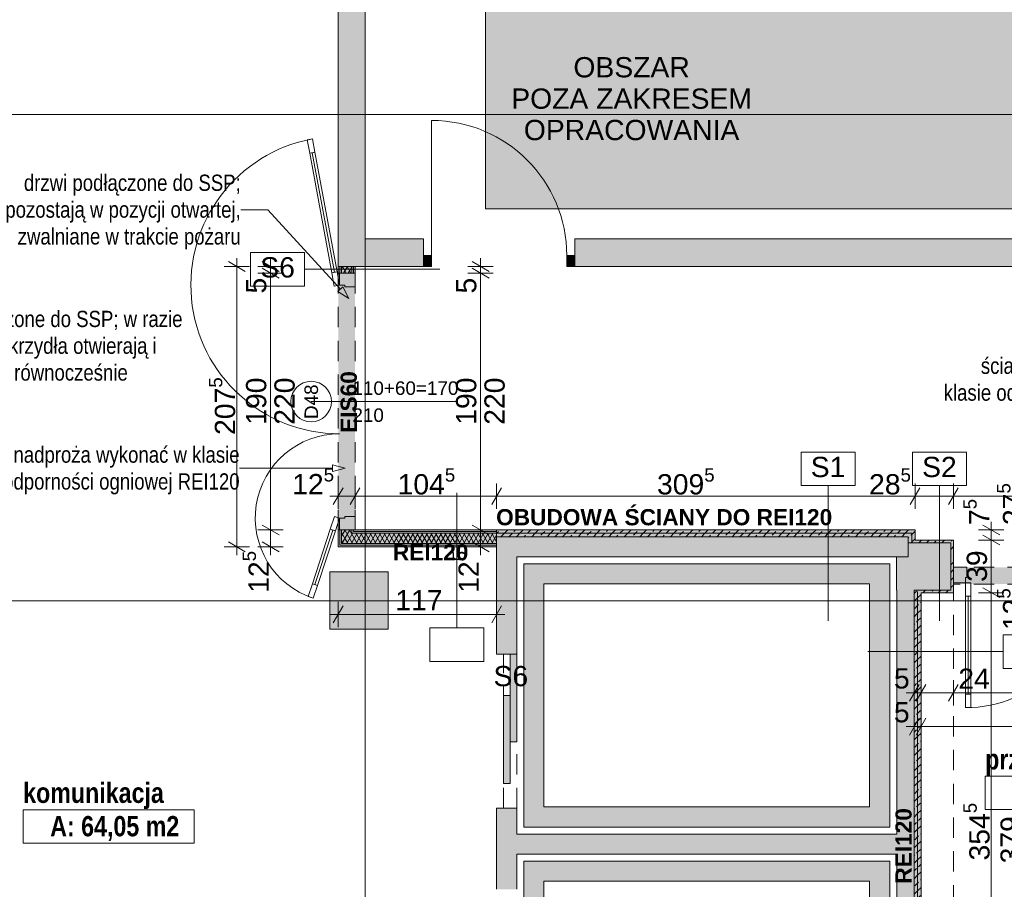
# Paper-space layout 'A-33 RZUT - PIĘTRO 3' of a CAD drawing. Header units: millimetres. Extents: x 0 to 800, y 0 to 550.
# Tile 8 of 14: x 306 to 452, y 200 to 329. Entities that reach past the tile are written whole.
import ezdxf
from ezdxf.xclip import XClip

# ---------------------------------------------------------------- set-up
doc = ezdxf.new("R2010")
doc.units = ezdxf.units.MM
doc.header["$MEASUREMENT"] = 0
doc.header["$XCLIPFRAME"] = 0
for name, pattern in [('DASHDOTX2', [1000, 500, -250, 0, -250]), ('Przer. długie kreski', [2.5, 1.5, -1]), ('PRZERYWANA_DU_A', [550, 350, -200])]:
    doc.linetypes.add(name, pattern=pattern)
for name, color, linetype, lineweight in [('0_Nr_pióra__2', 8, 'Continuous', 13), ('A_strefy_Nr_pióra__1', 7, 'Continuous', 20), ('A_winda_Nr_pióra__1', 7, 'Continuous', 20), ('A_wymiary_Nr_pióra__1', 7, 'Continuous', 20), ('A_wymiary_Nr_pióra__2', 8, 'Continuous', 13), ('A_ściany proj_Nr_pióra__1', 7, 'Continuous', 20), ('A_ściany proj_Nr_pióra__2', 8, 'Continuous', 13), ('A_ściany_Nr_pióra__1', 7, 'Continuous', 20), ('Drzwi Archicad_Nr_pióra__1', 7, 'Continuous', 20), ('Drzwi Archicad_Nr_pióra__3', 252, 'Continuous', 13), ('Znaczniki drzwi Archicada_Nr_pióra__3', 252, 'Continuous', 13)]:
    doc.layers.add(name, color=color, linetype=linetype, lineweight=lineweight)
for name, color, linetype, lineweight, true_color in [('A_opis ścian_Nr_pióra__19', 7, 'Continuous', 5, 0x191919), ('A_opis_Nr_pióra__10', 7, 'Continuous', 13, 0x4b4b4b), ('A_opis_Nr_pióra__255', 7, 'Continuous', 15, 0x242424), ('A_opis_Nr_pióra__7', 7, 'Continuous', 18, 0x171717), ('A_opis_Nr_pióra__8', 7, 'Continuous', 13, 0x4c4c4c), ('A_osie_Nr_pióra__16', 7, 'Continuous', 5, 0x0f0f0f), ('A_ppoż proj_Nr_pióra__10', 7, 'Continuous', 13, 0x4b4b4b), ('A_ppoż proj_Nr_pióra__8', 7, 'Continuous', 13, 0x4c4c4c), ('A_ściany proj_Nr_pióra__10', 7, 'Continuous', 13, 0x4b4b4b), ('A_ściany proj_Nr_pióra__21', 7, 'Continuous', 5, 0xb0b0b0)]:
    doc.layers.add(name, color=color, linetype=linetype, lineweight=lineweight, true_color=true_color)
for name, color, linetype in [('A_podrys', 7, 'Continuous'), ('A_ppoż', 7, 'Continuous'), ('A_ppoż proj', 7, 'Continuous'), ('A_winda', 7, 'Continuous'), ('A_ściany', 7, 'Continuous'), ('A_ściany proj', 7, 'Continuous'), ('Drzwi Archicad', 7, 'Continuous')]:
    doc.layers.add(name, color=color, linetype=linetype)
doc.styles.add('STYL_AUTOMATYCZNY_1', font='arial.ttf')
doc.styles.add('STYL_AUTOMATYCZNY_2', font='ARIALN.TTF')
doc.styles.add('STYL_AUTOMATYCZNY_3', font='arial.ttf')
doc.styles.add('STYL_AUTOMATYCZNY_4', font='arial.ttf')
doc.styles.add('STYL_AUTOMATYCZNY_5', font='arial.ttf')
doc.styles.add('STYL_AUTOMATYCZNY_6', font='ARIALN.TTF')
pattern_1 = [(45, (-3193.4131, -647.6028), (-1.1404925, 1.1404925), []), (45, (-3192.2726, -647.6028), (-1.1404925, 1.1404925), [0.80646, -0.40322])]
pattern_2 = [(0, (-3193.413, -647.6028), (0, 2), [0, -2])]
pattern_3 = [(60, (-3193.4131, -647.60284), (-0.51961524, 0.3), []), (120, (-3193.4131, -647.60284), (0.51961524, 0.3), [])]

# ---------------------------------------------------------------- blocks, each defined once
blk = doc.blocks.new('Rysunek_1_1', base_point=(-3193.41, -647.6))
at = {"linetype": 'Continuous', "lineweight": 0, "true_color": 0x484848}
blk.add_hatch(color=251, dxfattribs=at).paths.add_polyline_path([(544.97, 528.17), (374.97, 528.17), (374.97, 300.55), (544.97, 300.55)])
at = {"layer": 'A_ppoż', "linetype": 'Continuous', "lineweight": 0, "true_color": 0x121212}
for points in [[(353.18, 250.55), (376.63, 250.55), (376.63, 253.07), (355.68, 253.05), (355.68, 292.05), (353.18, 292.05)], [(444.23, 247.53), (444.23, 245.03), (485.45, 245.03), (485.45, 247.53)]]:
    blk.add_hatch(color=250, dxfattribs=at).paths.add_polyline_path(points)
at = {"layer": 'A_ppoż proj', "linetype": 'Continuous', "lineweight": 0, "true_color": 0x121212}
blk.add_hatch(color=250, dxfattribs=at).paths.add_polyline_path([(438.43, 244.15), (438.43, 172.49), (443.83, 172.49), (443.83, 165.49), (438.43, 165.49), (438.43, 161.05), (379.13, 161.05), (379.13, 160.05), (439.43, 160.05), (439.43, 165.09), (444.23, 165.09), (444.23, 172.89), (439.43, 172.89), (439.43, 243.75), (444.23, 243.75), (444.23, 251.55), (438.55, 251.55), (438.55, 253.05), (376.63, 253.05), (376.63, 252.05), (437.55, 252.05), (437.55, 251.15), (443.83, 251.15), (443.83, 244.15)])
at = {"layer": 'A_winda', "linetype": 'Continuous', "lineweight": 0, "true_color": 0xfdfdfd}
h = blk.add_hatch(color=7, dxfattribs=at)
h.paths.add_polyline_path([(380.63, 248.05), (380.63, 209.05), (434.81, 209.05), (434.81, 248.05)])
h.paths.add_polyline_path([(431.81, 245.05), (431.81, 212.05), (383.63, 212.05), (383.63, 245.05)], flags=0)
for points in [[(378.63, 221.67), (379.63, 221.67), (379.63, 234.67), (378.63, 234.67)], [(377.63, 215.55), (378.63, 215.55), (378.63, 228.55), (377.63, 228.55)]]:
    blk.add_hatch(color=7, dxfattribs=at).paths.add_polyline_path(points)
h = blk.add_hatch(color=7, dxfattribs=at)
h.paths.add_polyline_path([(380.63, 204.05), (380.63, 165.05), (434.81, 165.05), (434.81, 204.05)])
h.paths.add_polyline_path([(431.81, 201.05), (431.81, 168.05), (383.63, 168.05), (383.63, 201.05)], flags=0)
at = {"layer": 'A_ściany', "linetype": 'Continuous', "lineweight": 0, "true_color": 0x000000}
for points in [[(357.17, 296.11), (357.17, 422.07), (353.18, 430.17), (353.18, 292.05)], [(357.17, 296.11), (353.18, 292.05), (365.81, 292.05), (365.81, 296.11)], [(388.21, 296.11), (388.21, 292.05), (493.38, 292.05), (493.38, 296.11)], [(379.63, 249.05), (376.63, 252.05), (376.63, 234.67), (379.63, 234.67)], [(379.63, 249.05), (437.55, 249.05), (437.55, 252.05), (376.63, 252.05)], [(443.83, 244.15), (443.83, 251.15), (437.54, 251.15), (437.54, 249.05), (435.79, 249.05), (435.79, 244.15)], [(351.94, 246.87), (351.94, 238.37), (360.58, 238.37), (360.58, 246.87)], [(438.43, 161.05), (438.43, 244.15), (435.83, 244.15), (435.83, 164.05)], [(376.63, 211.87), (376.63, 199.87), (379.63, 199.87), (379.63, 211.87)], [(379.63, 205.05), (435.83, 205.05), (435.83, 208.05), (379.63, 208.05)]]:
    blk.add_hatch(color=18, dxfattribs=at).paths.add_polyline_path(points)
at = {"layer": 'A_ściany proj', "linetype": 'Continuous', "lineweight": 13}
h = blk.add_hatch(dxfattribs=at)
h.set_pattern_fill('gypsum_0001', color=8, style=0, pattern_type=2)
h.set_pattern_definition(pattern_2)
h.paths.add_polyline_path([(353.18, 292.05), (353.18, 291.05), (353.43, 291.05), (353.43, 292.05)])
h = blk.add_hatch(dxfattribs=at)
h.set_pattern_fill('gypsum_0001', color=8, style=0, pattern_type=2)
h.set_pattern_definition(pattern_2)
h.paths.add_polyline_path([(353.43, 291.05), (353.68, 291.05), (353.68, 292.05), (353.43, 292.05)])
h = blk.add_hatch(dxfattribs=at)
h.set_pattern_fill('batt_insulation_0001', color=8, style=0, pattern_type=2)
h.set_pattern_definition(pattern_3)
h.paths.add_polyline_path([(353.68, 291.05), (355.18, 291.05), (355.18, 292.05), (353.68, 292.05)])
h = blk.add_hatch(dxfattribs=at)
h.set_pattern_fill('gypsum_0001', color=8, style=0, pattern_type=2)
h.set_pattern_definition(pattern_2)
h.paths.add_polyline_path([(355.18, 292.05), (355.18, 291.05), (355.43, 291.05), (355.43, 292.05)])
h = blk.add_hatch(dxfattribs=at)
h.set_pattern_fill('gypsum_0001', color=8, style=0, pattern_type=2)
h.set_pattern_definition(pattern_2)
h.paths.add_polyline_path([(355.43, 291.05), (355.68, 291.05), (355.68, 292.05), (355.43, 292.05)])
h = blk.add_hatch(dxfattribs=at)
h.set_pattern_fill('gypsum_0001', color=8, style=0, pattern_type=2)
h.set_pattern_definition(pattern_2)
h.paths.add_polyline_path([(353.18, 250.55), (353.43, 250.8), (353.43, 253.05), (353.18, 253.05)])
h = blk.add_hatch(dxfattribs=at)
h.set_pattern_fill('gypsum_0001', color=8, style=0, pattern_type=2)
h.set_pattern_definition(pattern_2)
h.paths.add_polyline_path([(353.43, 253.05), (353.43, 250.8), (353.68, 251.05), (353.68, 253.05)])
h = blk.add_hatch(dxfattribs=at)
h.set_pattern_fill('batt_insulation_0001', color=8, style=0, pattern_type=2)
h.set_pattern_definition(pattern_3)
h.paths.add_polyline_path([(353.68, 253.05), (353.68, 251.05), (355.18, 252.55), (355.18, 253.05)])
h = blk.add_hatch(dxfattribs=at)
h.set_pattern_fill('batt_insulation_0001', color=8, style=0, pattern_type=2)
h.set_pattern_definition(pattern_3)
h.paths.add_polyline_path([(376.63, 252.55), (355.18, 252.55), (353.68, 251.05), (376.63, 251.05)])
h = blk.add_hatch(dxfattribs=at)
h.set_pattern_fill('gypsum_0001', color=8, style=0, pattern_type=2)
h.set_pattern_definition(pattern_2)
h.paths.add_polyline_path([(355.43, 253.05), (355.18, 253.05), (355.18, 252.55), (355.43, 252.8)])
h = blk.add_hatch(dxfattribs=at)
h.set_pattern_fill('gypsum_0001', color=8, style=0, pattern_type=2)
h.set_pattern_definition(pattern_2)
h.paths.add_polyline_path([(376.63, 252.8), (355.43, 252.8), (355.18, 252.55), (376.63, 252.55)])
h = blk.add_hatch(dxfattribs=at)
h.set_pattern_fill('gypsum_0001', color=8, style=0, pattern_type=2)
h.set_pattern_definition(pattern_2)
h.paths.add_polyline_path([(376.63, 253.05), (355.68, 253.05), (355.43, 252.8), (376.63, 252.8)])
h = blk.add_hatch(dxfattribs=at)
h.set_pattern_fill('gypsum_0001', color=8, style=0, pattern_type=2)
h.set_pattern_definition(pattern_2)
h.paths.add_polyline_path([(355.68, 253.05), (355.43, 253.05), (355.43, 252.8)])
at = {"layer": 'A_ściany proj', "linetype": 'Continuous', "lineweight": 0, "true_color": 0x4b4b4b}
h = blk.add_hatch(dxfattribs=at)
h.set_pattern_fill('FP_65_0001', color=251, style=0, pattern_type=2)
h.set_pattern_definition(pattern_1)
h.paths.add_polyline_path([(438.55, 253.05), (376.63, 253.05), (376.63, 252.55), (438.05, 252.55)])
h = blk.add_hatch(dxfattribs=at)
h.set_pattern_fill('FP_65_0001', color=251, style=0, pattern_type=2)
h.set_pattern_definition(pattern_1)
h.paths.add_polyline_path([(376.63, 252.05), (437.55, 252.05), (438.05, 252.55), (376.63, 252.55)])
h = blk.add_hatch(dxfattribs=at)
h.set_pattern_fill('FP_65_0001', color=251, style=0, pattern_type=2)
h.set_pattern_definition(pattern_1)
h.paths.add_polyline_path([(437.55, 252.05), (437.55, 251.15), (438.05, 251.35), (438.05, 252.55)])
h = blk.add_hatch(dxfattribs=at)
h.set_pattern_fill('FP_65_0001', color=251, style=0, pattern_type=2)
h.set_pattern_definition(pattern_1)
h.paths.add_polyline_path([(438.55, 251.55), (438.55, 253.05), (438.05, 252.55), (438.05, 251.55)])
at = {"layer": 'A_ściany proj', "linetype": 'Continuous', "lineweight": 13}
h = blk.add_hatch(dxfattribs=at)
h.set_pattern_fill('gypsum_0001', color=8, style=0, pattern_type=2)
h.set_pattern_definition(pattern_2)
h.paths.add_polyline_path([(353.18, 250.55), (376.63, 250.55), (376.63, 250.8), (353.43, 250.8)])
h = blk.add_hatch(dxfattribs=at)
h.set_pattern_fill('gypsum_0001', color=8, style=0, pattern_type=2)
h.set_pattern_definition(pattern_2)
h.paths.add_polyline_path([(353.43, 250.8), (376.63, 250.8), (376.63, 251.05), (353.68, 251.05)])
at = {"layer": 'A_ściany proj', "linetype": 'Continuous', "lineweight": 0, "true_color": 0x4b4b4b}
h = blk.add_hatch(dxfattribs=at)
h.set_pattern_fill('FP_65_0001', color=251, style=0, pattern_type=2)
h.set_pattern_definition(pattern_1)
h.paths.add_polyline_path([(437.55, 251.15), (438.05, 251.15), (438.05, 251.35)])
h = blk.add_hatch(dxfattribs=at)
h.set_pattern_fill('FP_65_0001', color=251, style=0, pattern_type=2)
h.set_pattern_definition(pattern_1)
h.paths.add_polyline_path([(438.55, 251.55), (438.05, 251.35), (438.05, 251.15), (438.55, 251.15)])
h = blk.add_hatch(dxfattribs=at)
h.set_pattern_fill('FP_65_0001', color=251, style=0, pattern_type=2)
h.set_pattern_definition(pattern_1)
h.paths.add_polyline_path([(438.05, 251.35), (438.55, 251.55), (438.05, 251.55)])
h = blk.add_hatch(dxfattribs=at)
h.set_pattern_fill('FP_65_0001', color=251, style=0, pattern_type=2)
h.set_pattern_definition(pattern_1)
h.paths.add_polyline_path([(438.55, 251.15), (443.83, 251.15), (444.23, 251.55), (438.55, 251.55)])
h = blk.add_hatch(dxfattribs=at)
h.set_pattern_fill('FP_65_0001', color=251, style=0, pattern_type=2)
h.set_pattern_definition(pattern_1)
h.paths.add_polyline_path([(444.23, 243.75), (444.23, 251.55), (443.83, 251.15), (443.83, 244.15)])
h = blk.add_hatch(dxfattribs=at)
h.set_pattern_fill('FP_65_0001', color=251, style=0, pattern_type=2)
h.set_pattern_definition(pattern_1)
h.paths.add_polyline_path([(438.93, 244.15), (438.43, 244.15), (438.93, 243.95)])
h = blk.add_hatch(dxfattribs=at)
h.set_pattern_fill('FP_65_0001', color=251, style=0, pattern_type=2)
h.set_pattern_definition(pattern_1)
h.paths.add_polyline_path([(438.43, 244.15), (438.43, 172.49), (438.93, 172.69), (438.93, 243.95)])
h = blk.add_hatch(dxfattribs=at)
h.set_pattern_fill('FP_65_0001', color=251, style=0, pattern_type=2)
h.set_pattern_definition(pattern_1)
h.paths.add_polyline_path([(438.93, 244.15), (438.93, 243.95), (439.43, 243.75), (439.43, 244.15)])
h = blk.add_hatch(dxfattribs=at)
h.set_pattern_fill('FP_65_0001', color=251, style=0, pattern_type=2)
h.set_pattern_definition(pattern_1)
h.paths.add_polyline_path([(439.43, 243.75), (438.93, 243.95), (438.93, 243.75)])
h = blk.add_hatch(dxfattribs=at)
h.set_pattern_fill('FP_65_0001', color=251, style=0, pattern_type=2)
h.set_pattern_definition(pattern_1)
h.paths.add_polyline_path([(438.93, 243.75), (438.93, 172.89), (439.43, 172.89), (439.43, 243.75)])
h = blk.add_hatch(dxfattribs=at)
h.set_pattern_fill('FP_65_0001', color=251, style=0, pattern_type=2)
h.set_pattern_definition(pattern_1)
h.paths.add_polyline_path([(439.43, 243.75), (444.23, 243.75), (443.83, 244.15), (439.43, 244.15)])
at = {"layer": 'Drzwi Archicad', "linetype": 'Continuous', "lineweight": 0, "true_color": 0xfdfdfd}
for points in [[(365.81, 293.65), (365.81, 292.05), (367.01, 292.05), (367.01, 293.65)], [(388.21, 292.05), (388.21, 293.65), (387.01, 293.65), (387.01, 292.05)]]:
    blk.add_hatch(color=7, dxfattribs=at).paths.add_polyline_path(points)
at = {"layer": '0_Nr_pióra__2', "color": 8, "linetype": 'PRZERYWANA_DU_A', "lineweight": 13, "ltscale": 2, "flags": 128}
blk.add_lwpolyline([(544.97, 300.55), (374.97, 300.55), (374.97, 528.17)], dxfattribs=at)
at = {"layer": 'A_opis ścian_Nr_pióra__19', "color": 250, "linetype": 'Continuous', "lineweight": 5, "ltscale": 2, "true_color": 0x191919}
for p, q in [((348.21, 294.1), (340.21, 294.1)), ((340.21, 294.1), (340.21, 289.15)), ((348.21, 289.15), (348.21, 294.1)), ((348.21, 291.62), (368.21, 291.62)), ((340.21, 289.15), (348.21, 289.15)), ((429.67, 264.56), (421.67, 264.56)), ((421.67, 264.56), (421.67, 259.61)), ((429.67, 259.61), (429.67, 264.56)), ((446.15, 264.56), (438.15, 264.56)), ((438.15, 264.56), (438.15, 259.61)), ((446.15, 259.61), (446.15, 264.56)), ((421.67, 259.61), (429.67, 259.61)), ((425.67, 259.61), (425.67, 239.61)), ((438.15, 259.61), (446.15, 259.61)), ((442.15, 259.61), (442.15, 239.61)), ((370.73, 238.55), (370.73, 258.55)), ((374.73, 238.55), (366.73, 238.55)), ((366.73, 238.55), (366.73, 233.6)), ((374.73, 233.6), (374.73, 238.55)), ((459.57, 237.51), (451.57, 237.51)), ((451.57, 237.51), (451.57, 232.56)), ((451.57, 235.04), (431.57, 235.04)), ((366.73, 233.6), (374.73, 233.6)), ((451.57, 232.56), (459.57, 232.56))]:
    blk.add_line(p, q, dxfattribs=at)
at = {"layer": 'A_opis_Nr_pióra__255', "color": 250, "linetype": 'Continuous', "lineweight": 15, "ltscale": 2, "true_color": 0x242424}
for p, q in [((342.78, 300.4), (338.76, 300.4)), ((353.51, 288.67), (342.78, 300.4)), ((353.14, 288.34), (353.88, 289.01)), ((354.77, 287.3), (353.88, 289.01)), ((354.77, 287.3), (353.14, 288.34)), ((352.34, 261.69), (352.34, 262.69)), ((354.21, 262.19), (352.34, 262.69)), ((338.76, 262.19), (338.59, 262.19)), ((352.34, 262.19), (338.76, 262.19)), ((354.21, 262.19), (352.34, 261.69))]:
    blk.add_line(p, q, dxfattribs=at)
at = {"layer": 'A_osie_Nr_pióra__16', "color": 250, "linetype": 'DASHDOTX2', "lineweight": 5, "ltscale": 2, "true_color": 0x0f0f0f}
for p, q in [((357.18, 409.46), (357.18, 110.55)), ((544.97, 314.55), (96.57, 314.55)), ((544.97, 242.55), (96.57, 242.55))]:
    blk.add_line(p, q, dxfattribs=at)
at = {"layer": 'A_ppoż proj_Nr_pióra__10', "color": 251, "linetype": 'Przer. długie kreski', "lineweight": 13, "ltscale": 2, "true_color": 0x4b4b4b}
blk.add_line((444.23, 172.49), (444.23, 244.15), dxfattribs=at)
at = {"layer": 'A_strefy_Nr_pióra__1', "color": 7, "linetype": 'Continuous', "lineweight": 20, "ltscale": 2}
for p, q in [((448.92, 216.6), (448.92, 211.66)), ((448.92, 216.6), (474.22, 216.6)), ((306.56, 211.64), (306.56, 206.7)), ((306.56, 211.64), (331.87, 211.64)), ((331.87, 211.64), (331.87, 206.7)), ((448.92, 211.66), (474.22, 211.66)), ((306.56, 206.7), (331.87, 206.7))]:
    blk.add_line(p, q, dxfattribs=at)
at = {"layer": 'A_winda_Nr_pióra__1', "color": 7, "linetype": 'Przer. długie kreski', "lineweight": 20, "ltscale": 2}
for p, q in [((377.63, 211.87), (377.63, 234.67)), ((379.63, 211.87), (379.63, 233.87))]:
    blk.add_line(p, q, dxfattribs=at)
at = {"layer": 'A_winda_Nr_pióra__1', "color": 7, "linetype": 'PRZERYWANA_DU_A', "lineweight": 20, "ltscale": 2, "flags": 128}
for points in [[(380.63, 248.05), (434.81, 248.05), (434.81, 209.05), (380.63, 209.05)], [(431.81, 245.05), (431.81, 212.05), (383.63, 212.05), (383.63, 245.05)], [(380.63, 204.05), (434.81, 204.05), (434.81, 165.05), (380.63, 165.05)], [(431.81, 201.05), (431.81, 168.05), (383.63, 168.05), (383.63, 201.05)]]:
    blk.add_lwpolyline(points, close=True, dxfattribs=at)
at = {"layer": 'A_winda_Nr_pióra__1', "color": 7, "linetype": 'Continuous', "lineweight": 20, "ltscale": 2, "flags": 128}
for points in [[(378.63, 221.67), (378.63, 234.67), (379.63, 234.67), (379.63, 221.67)], [(377.63, 215.55), (377.63, 228.55), (378.63, 228.55), (378.63, 215.55)]]:
    blk.add_lwpolyline(points, close=True, dxfattribs=at)
at = {"layer": 'A_wymiary_Nr_pióra__1', "color": 7, "linetype": 'Continuous', "lineweight": 20, "ltscale": 2}
for p, q in [((339.43, 291.32), (336.93, 292.77)), ((341.93, 292.77), (344.43, 291.32)), ((344.43, 290.33), (341.93, 291.77)), ((373.01, 292.77), (375.51, 291.32)), ((375.51, 290.33), (373.01, 291.77)), ((353.9, 259.3), (352.46, 256.8)), ((356.4, 259.3), (354.96, 256.8)), ((377.35, 259.3), (375.91, 256.8)), ((439.27, 259.3), (437.83, 256.8)), ((444.95, 259.3), (443.51, 256.8)), ((341.93, 253.77), (344.43, 252.33)), ((373.01, 253.77), (375.51, 252.33)), ((451.08, 252.33), (448.58, 253.77)), ((448.58, 252.27), (451.08, 250.83)), ((336.93, 251.27), (339.43, 249.83)), ((341.93, 251.27), (344.43, 249.83)), ((373.01, 251.27), (375.51, 249.83)), ((448.58, 244.47), (451.08, 243.03)), ((353.9, 241.8), (352.46, 239.3)), ((375.91, 239.3), (377.35, 241.8)), ((439.15, 230.19), (437.71, 227.69)), ((440.15, 230.19), (438.71, 227.69)), ((444.95, 230.19), (443.51, 227.69)), ((439.15, 225.19), (437.71, 222.69)), ((440.15, 225.19), (438.71, 222.69))]:
    blk.add_line(p, q, dxfattribs=at)
at = {"layer": 'A_wymiary_Nr_pióra__2', "color": 8, "linetype": 'Continuous', "lineweight": 13, "ltscale": 2}
for p, q in [((338.18, 292.05), (338.18, 293.27)), ((343.18, 292.05), (343.18, 293.27)), ((374.26, 292.05), (374.26, 293.27)), ((340.06, 292.05), (336.31, 292.05)), ((338.18, 250.55), (338.18, 292.05)), ((345.06, 292.05), (341.31, 292.05)), ((343.18, 291.05), (343.18, 292.05)), ((376.13, 292.05), (372.38, 292.05)), ((374.26, 291.05), (374.26, 292.05)), ((345.06, 291.05), (341.31, 291.05)), ((343.18, 253.05), (343.18, 291.05)), ((376.13, 291.05), (372.38, 291.05)), ((374.26, 253.05), (374.26, 291.05)), ((353.18, 256.17), (353.18, 259.92)), ((355.68, 256.17), (355.68, 259.92)), ((376.63, 256.17), (376.63, 259.92)), ((438.55, 256.17), (438.55, 259.92)), ((444.23, 256.17), (444.23, 259.92)), ((351.96, 258.05), (353.18, 258.05)), ((353.18, 258.05), (355.68, 258.05)), ((355.68, 258.05), (376.63, 258.05)), ((376.63, 258.05), (438.55, 258.05)), ((438.55, 258.05), (444.23, 258.05)), ((444.23, 258.05), (485.23, 258.05)), ((449.83, 253.05), (449.83, 254.27)), ((345.06, 253.05), (341.31, 253.05)), ((343.18, 250.55), (343.18, 253.05)), ((376.13, 253.05), (372.38, 253.05)), ((374.26, 250.55), (374.26, 253.05)), ((451.7, 253.05), (447.95, 253.05)), ((449.83, 251.55), (449.83, 253.05)), ((451.7, 251.55), (447.95, 251.55)), ((449.83, 243.75), (449.83, 251.55)), ((340.06, 250.55), (336.31, 250.55)), ((338.18, 249.32), (338.18, 250.55)), ((345.06, 250.55), (341.31, 250.55)), ((343.18, 249.32), (343.18, 250.55)), ((376.13, 250.55), (372.38, 250.55)), ((374.26, 249.32), (374.26, 250.55)), ((451.7, 243.75), (447.95, 243.75)), ((449.83, 172.89), (449.83, 243.75)), ((353.18, 238.67), (353.18, 242.42)), ((376.63, 238.67), (376.63, 242.42)), ((351.96, 240.55), (353.18, 240.55)), ((353.18, 240.55), (376.63, 240.55)), ((376.63, 240.55), (377.85, 240.55)), ((438.43, 227.07), (438.43, 230.82)), ((439.43, 227.07), (439.43, 230.82)), ((444.23, 227.07), (444.23, 230.82)), ((437.21, 228.94), (438.43, 228.94)), ((438.43, 228.94), (439.43, 228.94)), ((439.43, 228.94), (444.23, 228.94)), ((444.23, 228.94), (485.45, 228.94)), ((438.43, 222.07), (438.43, 225.82)), ((439.43, 222.07), (439.43, 225.82)), ((437.21, 223.94), (438.43, 223.94)), ((438.43, 223.94), (439.43, 223.94)), ((439.43, 223.94), (494.07, 223.94))]:
    blk.add_line(p, q, dxfattribs=at)
at = {"layer": 'A_ściany proj_Nr_pióra__1', "color": 7, "linetype": 'Continuous', "lineweight": 20, "ltscale": 2, "flags": 128}
for points in [[(353.18, 292.05), (353.18, 291.05)], [(355.68, 291.05), (355.68, 292.05)], [(353.18, 253.05), (353.18, 250.55)], [(376.63, 253.05), (355.68, 253.05)], [(438.55, 253.05), (376.63, 253.05)], [(438.55, 251.55), (438.55, 253.05)], [(376.63, 252.05), (437.55, 252.05)], [(437.55, 252.05), (437.55, 251.15)], [(444.23, 251.55), (438.55, 251.55)], [(438.55, 251.15), (443.83, 251.15)], [(443.83, 251.15), (443.83, 244.15)], [(444.23, 243.75), (444.23, 251.55)], [(353.18, 250.55), (376.63, 250.55)], [(438.43, 244.15), (438.43, 172.49)], [(443.83, 244.15), (439.43, 244.15)], [(439.43, 243.75), (444.23, 243.75)], [(439.43, 172.89), (439.43, 243.75)]]:
    blk.add_lwpolyline(points, dxfattribs=at)
at = {"layer": 'A_ściany proj_Nr_pióra__10', "color": 251, "linetype": 'Continuous', "lineweight": 13, "ltscale": 2, "true_color": 0x4b4b4b}
for p, q in [((438.05, 252.55), (376.63, 252.55)), ((376.63, 252.55), (438.05, 252.55)), ((438.05, 252.55), (438.05, 251.35)), ((438.05, 251.35), (438.05, 252.55)), ((438.05, 251.35), (438.05, 251.15)), ((438.93, 172.69), (438.93, 243.95)), ((438.93, 243.95), (438.93, 172.69))]:
    blk.add_line(p, q, dxfattribs=at)
at = {"layer": 'A_ściany proj_Nr_pióra__2', "color": 8, "linetype": 'Continuous', "lineweight": 13, "ltscale": 2, "flags": 128}
for points in [[(376.63, 253.05), (376.63, 252.55)], [(376.63, 252.55), (376.63, 252.05)], [(437.55, 251.15), (438.05, 251.15)], [(438.05, 251.15), (438.55, 251.15)], [(438.43, 244.15), (438.93, 244.15)], [(438.93, 244.15), (439.43, 244.15)]]:
    blk.add_lwpolyline(points, dxfattribs=at)
at = {"layer": 'A_ściany proj_Nr_pióra__21', "color": 253, "linetype": 'Continuous', "lineweight": 5, "ltscale": 2, "true_color": 0xb0b0b0}
for p, q in [((353.43, 292.05), (353.43, 291.05)), ((353.68, 292.05), (353.68, 291.05)), ((355.18, 291.05), (355.18, 292.05)), ((355.43, 291.05), (355.43, 292.05)), ((353.38, 291.05), (353.18, 291.05)), ((353.43, 291.05), (353.38, 291.05)), ((353.68, 291.05), (353.43, 291.05)), ((355.18, 291.05), (353.68, 291.05)), ((355.43, 291.05), (355.18, 291.05)), ((355.68, 291.05), (355.43, 291.05)), ((353.38, 253.05), (353.18, 253.05)), ((353.43, 253.05), (353.38, 253.05)), ((353.43, 253.05), (353.43, 250.8)), ((353.68, 253.05), (353.43, 253.05)), ((353.68, 253.05), (353.68, 251.05)), ((355.18, 253.05), (353.68, 253.05)), ((355.18, 252.55), (355.18, 253.05)), ((355.43, 253.05), (355.18, 253.05)), ((376.63, 252.55), (355.18, 252.55)), ((355.43, 252.8), (355.43, 253.05)), ((355.68, 253.05), (355.43, 253.05)), ((376.63, 252.8), (355.43, 252.8)), ((353.43, 250.8), (376.63, 250.8)), ((353.68, 251.05), (376.63, 251.05)), ((444.23, 247.53), (444.23, 247.28)), ((444.23, 247.28), (444.23, 247.03)), ((444.23, 247.03), (444.23, 245.53)), ((444.23, 245.53), (444.23, 245.28)), ((444.23, 245.28), (444.23, 245.23)), ((444.23, 245.23), (444.23, 245.03))]:
    blk.add_line(p, q, dxfattribs=at)
at = {"layer": 'A_ściany proj_Nr_pióra__21', "color": 253, "linetype": 'Continuous', "lineweight": 5, "ltscale": 2, "true_color": 0xb0b0b0, "flags": 128}
for points in [[(353.18, 292.05), (353.43, 292.05)], [(353.43, 292.05), (353.68, 292.05)], [(353.68, 292.05), (355.18, 292.05)], [(355.18, 292.05), (355.43, 292.05)], [(355.43, 292.05), (355.68, 292.05)], [(376.63, 253.05), (376.63, 252.8)], [(376.63, 252.8), (376.63, 252.55)], [(376.63, 252.55), (376.63, 251.05)], [(376.63, 251.05), (376.63, 250.8)], [(376.63, 250.8), (376.63, 250.55)]]:
    blk.add_lwpolyline(points, dxfattribs=at)
at = {"layer": 'A_ściany_Nr_pióra__1', "color": 7, "linetype": 'Continuous', "lineweight": 20, "ltscale": 2}
for p, q in [((365.81, 296.11), (365.07, 296.11)), ((365.81, 293.65), (365.81, 296.11)), ((388.21, 296.11), (388.95, 296.11)), ((388.21, 293.65), (388.21, 296.11)), ((365.81, 292.05), (365.81, 293.65)), ((388.21, 292.05), (388.21, 293.65)), ((376.63, 234.67), (379.63, 234.67)), ((376.63, 211.87), (379.63, 211.87))]:
    blk.add_line(p, q, dxfattribs=at)
at = {"layer": 'A_ściany_Nr_pióra__1', "color": 7, "linetype": 'Continuous', "lineweight": 20, "ltscale": 2, "flags": 128}
for points in [[(353.18, 430.17), (353.18, 292.05)], [(357.17, 296.11), (357.17, 422.07)], [(365.81, 296.11), (357.17, 296.11)], [(485.98, 296.11), (388.21, 296.11)], [(353.18, 292.05), (365.81, 292.05)], [(388.21, 292.05), (493.38, 292.05)], [(376.63, 252.05), (376.63, 234.67)], [(437.55, 252.05), (376.63, 252.05)], [(443.83, 251.15), (437.54, 251.15)], [(437.54, 251.15), (437.54, 249.05)], [(437.55, 249.05), (437.55, 252.05)], [(443.83, 244.15), (443.83, 251.15)], [(379.63, 234.67), (379.63, 249.05)], [(379.63, 249.05), (437.55, 249.05)], [(437.54, 249.05), (435.79, 249.05)], [(435.79, 249.05), (435.79, 244.15)], [(351.94, 246.87), (351.94, 238.37)], [(360.58, 246.87), (351.94, 246.87)], [(360.58, 238.37), (360.58, 246.87)], [(435.79, 244.15), (435.83, 244.15)], [(435.83, 244.15), (435.83, 208.05)], [(438.43, 161.05), (438.43, 244.15)], [(438.43, 244.15), (443.83, 244.15)], [(351.94, 238.37), (360.58, 238.37)], [(376.63, 211.87), (376.63, 199.87)], [(379.63, 208.05), (379.63, 211.87)], [(435.83, 208.05), (379.63, 208.05)], [(379.63, 199.87), (379.63, 205.05)], [(379.63, 205.05), (435.83, 205.05)], [(435.83, 205.05), (435.83, 164.05)]]:
    blk.add_lwpolyline(points, dxfattribs=at)
at = {"layer": 'Drzwi Archicad_Nr_pióra__1', "color": 7, "linetype": 'Continuous', "lineweight": 20, "ltscale": 2}
for p, q in [((367.01, 293.65), (367.01, 313.65)), ((365.81, 296.11), (365.07, 296.11)), ((365.81, 296.11), (365.07, 296.11)), ((365.81, 293.65), (365.81, 296.11)), ((365.81, 293.65), (365.81, 296.11)), ((388.21, 293.65), (388.21, 296.11)), ((388.21, 293.65), (388.21, 296.11)), ((388.21, 296.11), (388.95, 296.11)), ((388.21, 296.11), (388.95, 296.11)), ((365.81, 293.65), (367.01, 293.65)), ((365.81, 292.05), (365.81, 293.65)), ((365.81, 292.05), (365.81, 293.65)), ((365.81, 292.05), (365.81, 293.65)), ((367.01, 293.65), (367.01, 292.05)), ((387.01, 292.05), (387.01, 293.65)), ((387.01, 293.65), (388.21, 293.65)), ((388.21, 293.65), (388.21, 292.05)), ((388.21, 292.05), (388.21, 293.65)), ((388.21, 292.05), (388.21, 293.65)), ((367.01, 292.05), (365.81, 292.05)), ((388.21, 292.05), (387.01, 292.05)), ((376.63, 234.67), (379.63, 234.67)), ((376.63, 211.87), (379.63, 211.87))]:
    blk.add_line(p, q, dxfattribs=at)
blk.add_arc((367.01, 293.65), 20, 0, 90, dxfattribs=at)
at = {"layer": 'Drzwi Archicad_Nr_pióra__3', "color": 252, "linetype": 'Continuous', "lineweight": 13, "ltscale": 2}
for p, q in [((348.59, 310.77), (349.38, 310.92)), ((348.96, 308.81), (348.59, 310.77)), ((349.38, 310.92), (349.74, 308.95)), ((349.74, 308.95), (348.96, 308.81)), ((349.35, 308.88), (352.62, 291.18)), ((352.23, 291.11), (353.02, 291.25)), ((352.59, 289.14), (352.23, 291.11)), ((353.02, 291.25), (353.38, 289.29)), ((353.38, 291.05), (353.18, 291.05)), ((355.68, 291.05), (353.38, 291.05)), ((353.38, 291.05), (353.38, 289.29)), ((353.43, 291.05), (353.38, 291.05)), ((353.43, 291.05), (353.38, 291.05)), ((353.68, 291.05), (353.43, 291.05)), ((353.68, 291.05), (353.43, 291.05)), ((355.18, 291.05), (353.68, 291.05)), ((355.18, 291.05), (353.68, 291.05)), ((355.43, 291.05), (355.18, 291.05)), ((355.43, 291.05), (355.18, 291.05)), ((355.68, 291.05), (355.43, 291.05)), ((355.68, 291.05), (355.43, 291.05)), ((355.68, 289.05), (355.68, 291.05)), ((353.38, 289.29), (352.59, 289.14)), ((353.38, 289.29), (354.18, 289.29)), ((354.18, 289.29), (354.18, 289.05)), ((354.18, 289.05), (355.68, 289.05)), ((352.62, 255.06), (352, 253.15)), ((353.38, 254.81), (352.62, 255.06)), ((355.68, 255.05), (354.18, 255.05)), ((354.18, 255.05), (354.18, 254.81)), ((355.68, 253.05), (355.68, 255.05)), ((352.76, 252.91), (353.38, 254.81)), ((354.18, 254.81), (353.38, 254.81)), ((353.38, 254.81), (353.38, 253.05)), ((349.74, 244.97), (352.38, 253.03)), ((352, 253.15), (352.76, 252.91)), ((353.38, 253.05), (353.18, 253.05)), ((353.38, 253.05), (355.68, 253.05)), ((353.43, 253.05), (353.38, 253.05)), ((353.43, 253.05), (353.38, 253.05)), ((353.68, 253.05), (353.43, 253.05)), ((353.68, 253.05), (353.43, 253.05)), ((355.18, 253.05), (353.68, 253.05)), ((355.18, 253.05), (353.68, 253.05)), ((355.43, 253.05), (355.18, 253.05)), ((355.43, 253.05), (355.18, 253.05)), ((355.68, 253.05), (355.43, 253.05)), ((355.68, 253.05), (355.43, 253.05)), ((444.23, 247.53), (444.23, 245.23)), ((446.23, 247.53), (444.23, 247.53)), ((444.23, 247.53), (444.23, 247.28)), ((444.23, 247.53), (444.23, 247.28)), ((444.23, 247.28), (444.23, 247.03)), ((444.23, 247.28), (444.23, 247.03)), ((444.23, 247.03), (444.23, 245.53)), ((444.23, 247.03), (444.23, 245.53)), ((446.23, 246.03), (446.23, 247.53)), ((349.36, 245.09), (348.74, 243.19)), ((350.12, 244.85), (349.36, 245.09)), ((349.5, 242.94), (350.12, 244.85)), ((444.23, 245.53), (444.23, 245.28)), ((444.23, 245.53), (444.23, 245.28)), ((444.23, 245.28), (444.23, 245.23)), ((444.23, 245.28), (444.23, 245.23)), ((444.23, 245.23), (445.99, 245.23)), ((444.23, 245.23), (444.23, 245.03)), ((445.99, 245.23), (445.99, 246.03)), ((445.99, 246.03), (446.23, 246.03)), ((445.99, 243.23), (445.99, 245.23)), ((445.99, 245.23), (446.79, 245.23)), ((446.79, 245.23), (446.79, 243.23)), ((348.74, 243.19), (349.5, 242.94)), ((446.79, 243.23), (445.99, 243.23)), ((446.39, 228.75), (446.39, 243.23)), ((445.99, 226.75), (445.99, 228.75)), ((445.99, 228.75), (446.79, 228.75)), ((446.79, 228.75), (446.79, 226.75)), ((446.79, 226.75), (445.99, 226.75))]:
    blk.add_line(p, q, dxfattribs=at)
at = {"layer": 'Drzwi Archicad_Nr_pióra__3', "color": 252, "linetype": 'Przer. długie kreski', "lineweight": 13, "ltscale": 2}
for p, q in [((353.18, 253.05), (353.18, 291.05)), ((355.68, 253.05), (355.68, 291.05)), ((485.23, 247.53), (444.23, 247.53)), ((485.23, 245.03), (444.23, 245.03))]:
    blk.add_line(p, q, dxfattribs=at)
at = {"layer": 'Drzwi Archicad_Nr_pióra__3', "color": 252, "linetype": 'Continuous', "lineweight": 13, "ltscale": 2, "flags": 128}
for points in [[(349.74, 308.95), (353.02, 291.25), (352.62, 291.18), (349.35, 308.88)], [(349.35, 308.88), (352.62, 291.18), (352.23, 291.11), (348.96, 308.81)], [(349.74, 244.97), (352.38, 253.03), (352, 253.15), (349.36, 245.09)], [(350.12, 244.85), (352.76, 252.91), (352.38, 253.03), (349.74, 244.97)], [(445.99, 228.75), (445.99, 243.23), (446.39, 243.23), (446.39, 228.75)], [(446.39, 228.75), (446.39, 243.23), (446.79, 243.23), (446.79, 228.75)]]:
    blk.add_lwpolyline(points, close=True, dxfattribs=at)
at = {"layer": 'Drzwi Archicad_Nr_pióra__3', "color": 252, "linetype": 'Continuous', "lineweight": 13, "ltscale": 2}
for centre, radius, start, end in [((353.38, 289.29), 22, 100.476, 270), ((353.38, 254.81), 12.48, 90, 251.8914), ((445.99, 245.23), 18.48, 270, 0)]:
    blk.add_arc(centre, radius, start, end, dxfattribs=at)
at = {"layer": 'Znaczniki drzwi Archicada_Nr_pióra__3', "color": 252, "linetype": 'Continuous', "lineweight": 13, "ltscale": 2}
blk.add_line((349.18, 272.05), (370.74, 272.05), dxfattribs=at)
at = {"layer": 'Znaczniki drzwi Archicada_Nr_pióra__3', "color": 252, "linetype": 'Continuous', "lineweight": 13, "ltscale": 2, "flags": 128}
blk.add_lwpolyline([(349.18, 275.05, 1), (349.18, 269.05, 1)], format="xyb", close=True, dxfattribs=at)
at = {"layer": 'A_opis ścian_Nr_pióra__19', "color": 250, "linetype": 'Continuous', "lineweight": 5, "true_color": 0x191919, "char_height": 3, "attachment_point": 2, "style": 'STYL_AUTOMATYCZNY_1'}
for s, insert in [('\\A1;{\\pqc;\\fArial|b0|i0|c238|p0;\\W1.000000;S6}', (344.21, 293.41)), ('\\A1;{\\pqc;\\fArial|b0|i0|c238|p0;\\W1.000000;S1}', (425.67, 263.87)), ('\\A1;{\\pqc;\\fArial|b0|i0|c238|p0;\\W1.000000;S2}', (442.15, 263.87)), ('\\A1;{\\pqc;\\fArial|b0|i0|c238|p0;\\W1.000000;S6}', (378.73, 232.92))]:
    blk.add_mtext(s, dxfattribs=dict(at, insert=insert))
at = {"layer": 'A_opis_Nr_pióra__10', "color": 251, "linetype": 'Continuous', "lineweight": 13, "true_color": 0x4b4b4b, "char_height": 2.4, "attachment_point": 6, "line_spacing_factor": 0.992932, "style": 'STYL_AUTOMATYCZNY_2'}
for s, insert, width in [('\\A1;{\\pqr;\\fArial Narrow|b0|i0|c238|p0;\\W1.000000;ścianę i nadproża wykonać w klasie odporności ogniowej REI60}', (484.04, 275), 42.1916), ('\\A1;{\\pqr;\\fArial Narrow|b0|i0|c238|p0;\\W1.000000;ścianę i nadproża wykonać w klasie odporności ogniowej REI120}', (338.59, 261.85), 45.5157)]:
    blk.add_mtext(s, dxfattribs=dict(at, insert=insert, width=width))
at = {"layer": 'A_opis_Nr_pióra__7', "color": 250, "linetype": 'Continuous', "lineweight": 18, "true_color": 0x171717, "insert": (396.6, 316.86), "char_height": 3, "attachment_point": 5, "line_spacing_factor": 0.928578, "style": 'STYL_AUTOMATYCZNY_1'}
blk.add_mtext('\\A1;{\\pqc;\\fArial|b0|i0|c238|p0;\\W1.000000;OBSZAR\\P\\pqc;\\fArial|b0|i0|c238|p0;\\W1.000000;POZA ZAKRESEM \\P\\pqc;\\fArial|b0|i0|c238|p0;\\W1.000000;OPRACOWANIA}', dxfattribs=at)
at = {"layer": 'A_opis_Nr_pióra__8', "color": 251, "linetype": 'Continuous', "lineweight": 13, "true_color": 0x4c4c4c, "char_height": 2.4, "style": 'STYL_AUTOMATYCZNY_2'}
for s, insert, width, attachment_point, line_spacing_factor in [('\\A1;{\\pqr;\\fArial Narrow|b0|i0|c238|p0;\\W1.000000;drzwi podłączone do SSP; pozostają w pozycji otwartej, zwalniane w trakcie pożaru}', (338.76, 300.1), 36.2405, 6, 0.99263), ('\\A1;{\\pql;\\fArial Narrow|b0|i0|c238|p0;\\W1.000000;drzwi podłączone do SSP; w razie pożaru oba skrzydła otwierają i zamykają się równocześnie}', (288.58, 279.95), 42.6625, 4, 0.990995)]:
    blk.add_mtext(s, dxfattribs=dict(at, insert=insert, width=width, attachment_point=attachment_point, line_spacing_factor=line_spacing_factor))
at = {"layer": 'A_ppoż proj_Nr_pióra__8', "color": 251, "linetype": 'Continuous', "lineweight": 13, "true_color": 0x4c4c4c, "char_height": 2.4, "attachment_point": 5, "rotation": 90, "style": 'STYL_AUTOMATYCZNY_3'}
for s, insert in [('\\A1;{\\pqc;\\fArial|b1|i0|c238|p0;\\W1.000000;EIS60}', (354.76, 271.98)), ('\\A1;{\\pqc;\\fArial|b1|i0|c238|p0;\\W1.000000;REI120}', (436.86, 206.29))]:
    blk.add_mtext(s, dxfattribs=dict(at, insert=insert))
at = {"layer": 'A_ppoż proj_Nr_pióra__8', "color": 251, "linetype": 'Continuous', "lineweight": 13, "true_color": 0x4c4c4c, "char_height": 2.4, "attachment_point": 5, "style": 'STYL_AUTOMATYCZNY_3'}
for s, insert in [('\\A1;{\\pqc;\\fArial|b1|i0|c238|p0;\\W1.000000;OBUDOWA ŚCIANY DO REI120}', (401.42, 254.92)), ('\\A1;{\\pqc;\\fArial|b1|i0|c238|p0;\\W1.000000;REI120}', (366.86, 249.73))]:
    blk.add_mtext(s, dxfattribs=dict(at, insert=insert))
at = {"layer": 'A_strefy_Nr_pióra__1', "color": 7, "linetype": 'Continuous', "lineweight": 20, "char_height": 3, "attachment_point": 1, "style": 'STYL_AUTOMATYCZNY_6'}
for s, insert in [('\\A1;{\\pql;\\fArial Narrow|b1|i0|c238|p0;\\W1.000000;prz. windy}', (448.92, 220.6)), ('\\A1;{\\pql;\\fArial Narrow|b1|i0|c238|p0;\\W1.000000;komunikacja}', (306.56, 215.65)), ('\\A1;{\\pql;\\fArial Narrow|b1|i0|c238|p0;\\W1.000000;A: 64,05 m2}', (310.56, 210.71))]:
    blk.add_mtext(s, dxfattribs=dict(at, insert=insert))
at = {"layer": 'A_wymiary_Nr_pióra__1', "color": 7, "linetype": 'Continuous', "lineweight": 20, "char_height": 3, "attachment_point": 7, "rotation": 90, "style": 'STYL_AUTOMATYCZNY_5'}
for s, insert, width in [('\\A1;{\\pql;\\fArial|b0|i0|c238|p0;\\W1.000000;5}', (342.58, 288.04), 2.2882), ('\\A1;{\\pql;\\fArial|b0|i0|c238|p0;\\W1.000000;5}', (373.66, 288.04), 2.2882), ('\\A1;{\\pql;\\fArial|b0|i0|c238|p0;\\W1.000000;190}', (342.58, 268.61), 6.8645), ('\\A1;{\\pql;\\fArial|b0|i0|c238|p0;\\W1.000000;220}', (346.78, 268.61), 6.8645), ('\\A1;{\\pql;\\fArial|b0|i0|c238|p0;\\W1.000000;190}', (373.66, 268.61), 6.8645), ('\\A1;{\\pql;\\fArial|b0|i0|c238|p0;\\W1.000000;220}', (377.86, 268.61), 6.8645), ('\\A1;{\\pql;\\fArial|b0|i0|c238|p0;\\W1.000000;39}', (449.23, 245.36), 4.5763), ('\\A1;{\\pql;\\fArial|b0|i0|c238|p0;\\W1.000000;379}', (454.23, 203.7), 6.8645)]:
    blk.add_mtext(s, dxfattribs=dict(at, insert=insert, width=width))
at = {"layer": 'A_wymiary_Nr_pióra__1', "color": 7, "linetype": 'Continuous', "lineweight": 20, "char_height": 3, "attachment_point": 7, "rotation": 90, "style": 'STYL_AUTOMATYCZNY_1'}
for s, insert in [('\\A1;{\\pql;\\fArial|b0|i0|c238|p0;\\W1.000000;207\\fArial|b0|i0|c238|p0;\\W1.000000;\\A1{\\H.66x;\\S5^  ;}}', (338.8, 267.11)), ('\\A1;{\\pql;\\fArial|b0|i0|c238|p0;\\W1.000000;27\\fArial|b0|i0|c238|p0;\\W1.000000;\\A1{\\H.66x;\\S5^  ;}}', (455.43, 253.77)), ('\\A1;{\\pql;\\fArial|b0|i0|c238|p0;\\W1.000000;7\\fArial|b0|i0|c238|p0;\\W1.000000;\\A1{\\H.66x;\\S5^  ;}}', (450.43, 253.77)), ('\\A1;{\\pql;\\fArial|b0|i0|c238|p0;\\W1.000000;12\\fArial|b0|i0|c238|p0;\\W1.000000;\\A1{\\H.66x;\\S5^  ;}}', (343.78, 243.74)), ('\\A1;{\\pql;\\fArial|b0|i0|c238|p0;\\W1.000000;12\\fArial|b0|i0|c238|p0;\\W1.000000;\\A1{\\H.66x;\\S5^  ;}}', (374.86, 243.74)), ('\\A1;{\\pql;\\fArial|b0|i0|c238|p0;\\W1.000000;12\\fArial|b0|i0|c238|p0;\\W1.000000;\\A1{\\H.66x;\\S5^  ;}}', (455.43, 238.22)), ('\\A1;{\\pql;\\fArial|b0|i0|c238|p0;\\W1.000000;354\\fArial|b0|i0|c238|p0;\\W1.000000;\\A1{\\H.66x;\\S5^  ;}}', (450.45, 204.13))]:
    blk.add_mtext(s, dxfattribs=dict(at, insert=insert))
at = {"layer": 'A_wymiary_Nr_pióra__1', "color": 7, "linetype": 'Continuous', "lineweight": 20, "char_height": 3, "attachment_point": 7, "style": 'STYL_AUTOMATYCZNY_1'}
for s, insert in [('\\A1;{\\pql;\\fArial|b0|i0|c238|p0;\\W1.000000;12\\fArial|b0|i0|c238|p0;\\W1.000000;\\A1{\\H.66x;\\S5^  ;}}', (346.37, 257.45)), ('\\A1;{\\pql;\\fArial|b0|i0|c238|p0;\\W1.000000;104\\fArial|b0|i0|c238|p0;\\W1.000000;\\A1{\\H.66x;\\S5^  ;}}', (361.97, 257.43)), ('\\A1;{\\pql;\\fArial|b0|i0|c238|p0;\\W1.000000;309\\fArial|b0|i0|c238|p0;\\W1.000000;\\A1{\\H.66x;\\S5^  ;}}', (400.36, 257.43)), ('\\A1;{\\pql;\\fArial|b0|i0|c238|p0;\\W1.000000;28\\fArial|b0|i0|c238|p0;\\W1.000000;\\A1{\\H.66x;\\S5^  ;}}', (431.74, 257.43))]:
    blk.add_mtext(s, dxfattribs=dict(at, insert=insert))
at = {"layer": 'A_wymiary_Nr_pióra__1', "color": 7, "linetype": 'Continuous', "lineweight": 20, "char_height": 3, "attachment_point": 7, "style": 'STYL_AUTOMATYCZNY_5'}
for s, insert, width in [('\\A1;{\\pql;\\fArial|b0|i0|c238|p0;\\W1.000000;117}', (361.63, 241.15), 6.5592), ('\\A1;{\\pql;\\fArial|b0|i0|c238|p0;\\W1.000000;5}', (435.42, 229.54), 2.2882), ('\\A1;{\\pql;\\fArial|b0|i0|c238|p0;\\W1.000000;24}', (444.95, 229.54), 4.5763), ('\\A1;{\\pql;\\fArial|b0|i0|c238|p0;\\W1.000000;5}', (435.42, 224.54), 2.2882)]:
    blk.add_mtext(s, dxfattribs=dict(at, insert=insert, width=width))
at = {"layer": 'Znaczniki drzwi Archicada_Nr_pióra__3', "color": 252, "linetype": 'Continuous', "lineweight": 13, "insert": (350.22, 269.46), "char_height": 2, "attachment_point": 7, "rotation": 90, "style": 'STYL_AUTOMATYCZNY_4'}
blk.add_mtext('\\A1;{\\pql;\\fArial CE|b0|i0|c238|p0;\\W1.000000;D48}', dxfattribs=at)
at = {"layer": 'Znaczniki drzwi Archicada_Nr_pióra__3', "color": 252, "linetype": 'Continuous', "lineweight": 13, "char_height": 2, "attachment_point": 7, "style": 'STYL_AUTOMATYCZNY_4'}
for s, insert in [('\\A1;{\\pql;\\fArial CE|b0|i0|c238|p0;\\W1.000000;110+60=170}', (355.28, 273.01)), ('\\A1;{\\pql;\\fArial CE|b0|i0|c238|p0;\\W1.000000;210}', (355.28, 269.01))]:
    blk.add_mtext(s, dxfattribs=dict(at, insert=insert))

psp = doc.layouts.new('A-33 RZUT - PIĘTRO 3')

# ---------------------------------------------------------------- block references
at = {"layer": 'A_podrys', "color": 37, "linetype": 'Continuous', "lineweight": 5, "true_color": 0x656532}
ref = psp.add_blockref('Rysunek_1_1', (-3193.41, -647.6), dxfattribs=at)
XClip(ref).set_block_clipping_path([(44.069637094, 110.5468323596), (544.9695795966, 528.1668323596)])

doc.saveas('drawing.dxf')
